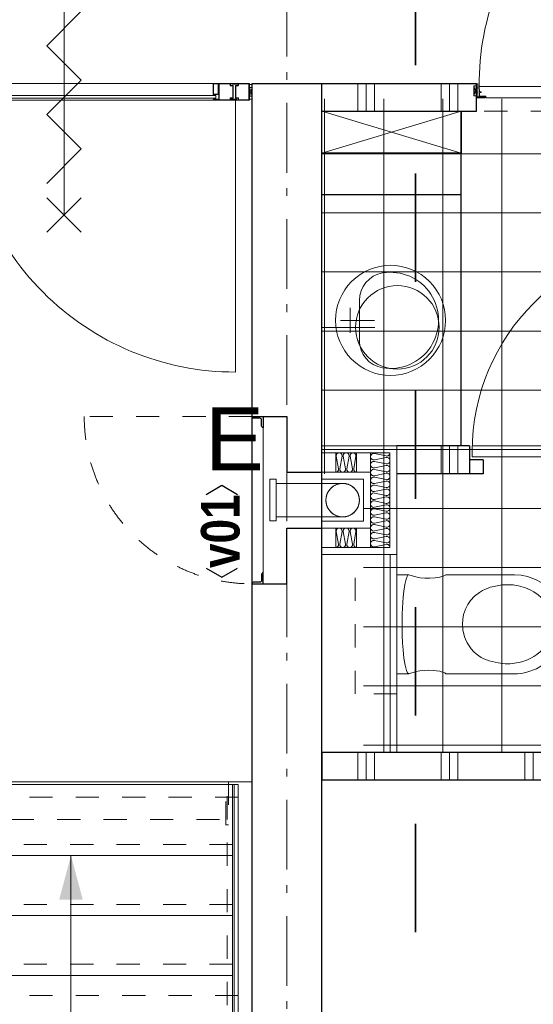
# Model space of a CAD drawing. Header units: millimetres. Extents: x 274611 to 571164, y 158736 to 298905.
# Tile 105 of 172: x 548860 to 550704, y 169928 to 173461. Entities that reach past the tile are written whole.
import ezdxf
from ezdxf.enums import TextEntityAlignment as Align

# ---------------------------------------------------------------- set-up
doc = ezdxf.new("R2010")
doc.units = ezdxf.units.MM
doc.header["$LTSCALE"] = 400
doc.header["$PDMODE"] = 1
doc.header["$PDSIZE"] = 15
for name, pattern in [('STYLE_01', [0.416641, 0.208282, -0.208359]), ('STYLE_02', [0.694427, 0.486069, -0.208359]), ('STYLE_06', [1.041641, 0.625, -0.208282, 0.069427, -0.138931]), ('STYLE_22', [1.944444, 0.972222, -0.972222])]:
    doc.linetypes.add(name, pattern=pattern)
for name, color, linetype, lineweight in [('BA-blusmiddelen', 7, 'Continuous', 15), ('BA-Brandveiligheid', 7, 'Continuous', 15), ('Binnenkozijnen', 140, 'Continuous', 15), ('Fragmentaanduiding', 1, 'STYLE_22', 35), ('Kozijnmerken', 43, 'Continuous', 9), ('leuning', 43, 'Continuous', 5), ('Lijn-afbreek', 140, 'STYLE_06', 15), ('mat-afdichting', 9, 'Continuous', 5), ('mat-aluminium', 140, 'Continuous', 15), ('mat-beton (ihwg)', 5, 'Continuous', 25), ('mat-glas-vert', 5, 'Continuous', 15), ('mat-isolatie', 140, 'Continuous', 15), ('mat-kalkzandsteen', 5, 'Continuous', 25), ('MAT-kit', 140, 'Continuous', 5), ('mat-kunststof', 43, 'Continuous', 9), ('mat-multiplex-hor', 140, 'Continuous', 15), ('mat-scheidingswand-horizontaal', 5, 'Continuous', 25), ('mat-spuitwerk_marmo', 43, 'STYLE_02', 20), ('mat-staal', 5, 'Continuous', 25), ('None', 7, 'Continuous', 9), ('sanitair', 7, 'Continuous', 5), ('Tegelwerk', 92, 'STYLE_02', 25)]:
    doc.layers.add(name, color=color, linetype=linetype, lineweight=lineweight)
doc.styles.add('Arial', font='arial.ttf', dxfattribs={"height": 211.666667})
doc.styles.add('Arial Narrow', font='ARIALN.TTF', dxfattribs={"height": 222.25})
doc.styles.add('Arial Narrow (bold)', font='ARIALNB.TTF', dxfattribs={"height": 172.861111})

# ---------------------------------------------------------------- blocks, each defined once
blk = doc.blocks.new('*U422')
at = {"layer": 'Lijn-afbreek', "color": 43, "linetype": 'Continuous', "lineweight": 9}
for p, q in [((40141.1, -32225), (40141.1, -31985)), ((41251.1, -32225), (41251.1, -31985)), ((41251.1, -32010), (40141.1, -32010))]:
    blk.add_line(p, q, dxfattribs=at)
at = {"layer": 'Lijn-afbreek', "color": 43, "linetype": 'STYLE_01', "lineweight": 9}
blk.add_line((41251.1, -32185), (40141.1, -32185), dxfattribs=at)
blk = doc.blocks.new('*U423')
at = {"layer": 'Lijn-afbreek', "color": 43, "linetype": 'Continuous', "lineweight": 9}
for p, q in [((40141.1, -32010), (40141.1, -31770)), ((41251.1, -32010), (41251.1, -31770)), ((41251.1, -31795), (40141.1, -31795))]:
    blk.add_line(p, q, dxfattribs=at)
at = {"layer": 'Lijn-afbreek', "color": 43, "linetype": 'STYLE_01', "lineweight": 9}
blk.add_line((41251.1, -31970), (40141.1, -31970), dxfattribs=at)
blk = doc.blocks.new('*U424')
at = {"layer": 'Lijn-afbreek', "color": 43, "linetype": 'Continuous', "lineweight": 9}
for p, q in [((40141.1, -31795), (40141.1, -31555)), ((41251.1, -31795), (41251.1, -31555)), ((41251.1, -31580), (40141.1, -31580))]:
    blk.add_line(p, q, dxfattribs=at)
at = {"layer": 'Lijn-afbreek', "color": 43, "linetype": 'STYLE_01', "lineweight": 9}
blk.add_line((41251.1, -31755), (40141.1, -31755), dxfattribs=at)
blk = doc.blocks.new('*U425')
at = {"layer": 'Lijn-afbreek', "color": 43, "linetype": 'Continuous', "lineweight": 9}
for p, q in [((41251.1, -31325), (40141.1, -31325)), ((41251.1, -31580), (41251.1, -31325)), ((40141.1, -31580), (40141.1, -31340))]:
    blk.add_line(p, q, dxfattribs=at)
at = {"layer": 'Lijn-afbreek', "color": 43, "linetype": 'STYLE_01', "lineweight": 9}
blk.add_line((41251.1, -31540), (40141.1, -31540), dxfattribs=at)
blk = doc.blocks.new('*U437')
at = {"layer": 'leuning', "color": 140, "linetype": 'STYLE_01', "lineweight": 15}
for p, q in [((41271.1, -31325), (41231.1, -31325)), ((41231.1, -33450), (41231.1, -31325)), ((41271.1, -33450), (41271.1, -31325))]:
    blk.add_line(p, q, dxfattribs=at)
at = {"layer": 'Lijn-afbreek', "color": 8, "linetype": 'Continuous', "lineweight": 5}
blk.add_line((40670.6, -32440), (40670.6, -31580), dxfattribs=at)
at = {"layer": 'Lijn-afbreek', "color": 43, "linetype": 'Continuous', "lineweight": 9}
blk.add_lwpolyline([(41256.1, -31325), (41271.1, -31325), (41271.1, -33450), (41256.1, -33450)], close=True, dxfattribs=at)
at = {"layer": 'Lijn-afbreek', "color": 43, "linetype": 'STYLE_01', "lineweight": 9}
for points in [[(41271.1, -31370.7), (40121.1, -31370.7), (40121.1, -31450.7), (41271.1, -31450.7)], [(41271.1, -32082.4), (40121.1, -32082.4), (40121.1, -32162.4), (41271.1, -32162.4)]]:
    blk.add_lwpolyline(points, close=True, dxfattribs=at)
at = {"layer": 'Lijn-afbreek', "color": 8, "lineweight": 5}
blk.add_solid([(40670.6, -31580), (40713.1, -31738.7), (40628.1, -31738.7)], dxfattribs=at)
at = {"layer": 'None', "color": 140, "lineweight": 15}
blk.add_lwpolyline([(41321.1, -31315), (40121.1, -31315), (40121.1, -30505)], dxfattribs=at)
at = {"layer": 'None', "color": 43, "lineweight": 9}
blk.add_lwpolyline([(41321.1, -31315), (40121.1, -31315), (40121.1, -30505)], dxfattribs=at)
at = {"layer": 'None', "color": 43, "linetype": 'STYLE_01', "lineweight": 9}
blk.add_lwpolyline([(41226.1, -31315), (41236.1, -31315), (41236.1, -31469.1), (41226.1, -31469.1)], close=True, dxfattribs=at)
at = {"layer": 'None', "linetype": 'Continuous', "lineweight": 5}
blk.add_point((41571.1, -28810), dxfattribs=at)
at = {"layer": 'None', "color": 7}
for name in ['*U425', '*U424', '*U423', '*U422']:
    blk.add_blockref(name, (0, 0), dxfattribs=at)
blk = doc.blocks.new('*X477')
at = {"layer": 'None', "lineweight": 5}
for p, q in [((41581.4, -30210), (41581.4, -28865)), ((41793.6, -31210), (41793.6, -28865)), ((42005.7, -31210), (42005.7, -28865)), ((42217.8, -31210), (42217.8, -28865)), ((42430, -31210), (42430, -28865)), ((42642.2, -31210), (42642.2, -28865)), ((42854.3, -31210), (42854.3, -28865)), ((43066.4, -31210), (43066.4, -28865)), ((41572.9, -29062.1), (43072, -29062.1)), ((41572.5, -29274.2), (43071.8, -29274.2)), ((41572.2, -29486.4), (43071.6, -29486.4)), ((41571.9, -29698.5), (43071.4, -29698.5)), ((41571.5, -29910.6), (43071.2, -29910.6)), ((41571.2, -30122.7), (43071, -30122.7)), ((41721.1, -30334.9), (43070.9, -30334.9)), ((41721.1, -30547), (43070.7, -30547)), ((41721.1, -30759.1), (43070.5, -30759.1)), ((41721.1, -30971.3), (43070.3, -30971.3)), ((41721.1, -31183.4), (43070.1, -31183.4))]:
    blk.add_line(p, q, dxfattribs=at)
blk = doc.blocks.new('*X478')
at = {"layer": 'None', "lineweight": 9}
for p, q in [((41700, -31310), (41700, -31210)), ((41730, -31310), (41730, -31210)), ((41760, -31310), (41760, -31210)), ((42000, -31310), (42000, -31210)), ((42030, -31310), (42030, -31210)), ((42060, -31310), (42060, -31210)), ((42300, -31310), (42300, -31210)), ((42330, -31310), (42330, -31210))]:
    blk.add_line(p, q, dxfattribs=at)
blk = doc.blocks.new('*X482')
at = {"layer": 'None', "lineweight": 9}
for p, q in [((41700, -28910), (41700, -28810)), ((41730, -28910), (41730, -28810)), ((41760, -28910), (41760, -28810)), ((42000, -28910), (42000, -28810)), ((42030, -28910), (42030, -28810)), ((42060, -28910), (42060, -28810))]:
    blk.add_line(p, q, dxfattribs=at)
blk = doc.blocks.new('wandcloset SPHINX')
at = {"layer": 'sanitair', "color": 8, "linetype": 'STYLE_01', "lineweight": 5}
blk.add_lwpolyline([(0, 250), (150, 250), (150, -250), (0, -250)], close=True, dxfattribs=at)
at = {"layer": 'sanitair', "color": 43, "linetype": 'Continuous', "lineweight": 9}
blk.add_lwpolyline([(0, 177.5), (-42.5, 177.5), (-68.5, 169.49), (-81.5, 167.061), (-97.5, 165.452), (-112.223, 165), (-129.5, 165.626), (-142.511, 167), (-153.5, 168.934), (-163.5, 171.61), (-171.5, 174.928), (-175.461, 177.5), (-432.5, 177.5), (-451.5, 175.115), (-466.343, 172), (-477.5, 168.764), (-490.5, 163.958), (-500.5, 159.811), (-516.35, 150.66), (-529, 142), (-542.5, 130.791), (-553.289, 120.002), (-565.613, 105), (-573.696, 91), (-584.987, 71.443), (-590.599, 57), (-595.434, 40), (-600, 17), (-600, -4), (-598.231, -25), (-593.936, -46), (-587.67, -65), (-579.924, -82), (-569.15, -100), (-556.5, -116.406), (-538.909, -133.997), (-520.491, -148), (-497.5, -160.877), (-468.5, -171.436), (-445.5, -176.004), (-422.5, -177.5), (-175.461, -177.5), (-168.589, -173.532), (-153.805, -169), (-137.5, -166.368), (-117.5, -165.057), (-100.5, -165.286), (-83.5, -166.788), (-67.5, -169.733), (-54.815, -174), (-42.5, -177.5), (0, -177.5)], close=True, dxfattribs=at)
for points in [[(-42.5, 177.5), (-37.757, 174), (-34.002, 166), (-29.049, 147), (-25.068, 122), (-21.975, 92), (-20.331, 68), (-19.056, 38), (-18.555, 12), (-18.5, 0), (-18.971, -35), (-19.865, -59), (-20.941, -78), (-22.401, -97), (-24.571, -118), (-28.282, -143), (-32.692, -162), (-36.065, -171), (-39.386, -176), (-42.5, -177.5)], [(-330.716, 131.213), (-363.716, 138.777), (-388.716, 141.656), (-406.212, 141.656), (-429.716, 139.048), (-448.716, 134.643), (-468.716, 127.543), (-480.799, 121.853), (-491.088, 116.038), (-502.647, 108.253), (-515.298, 97.853), (-524.755, 88.396), (-535.714, 74.853), (-541.855, 65.453), (-545.716, 58.53), (-550.716, 47.753), (-557.272, 26.853), (-559.437, 13.853), (-560.216, -0.007), (-559.024, -17.147), (-555.144, -35.147), (-548.367, -53.147), (-538.934, -70.147), (-526.781, -86.147), (-517.716, -95.606), (-506.733, -105.147), (-491.716, -115.665), (-478.716, -122.931), (-460.916, -131.116), (-436.916, -138.081), (-416.716, -140.879), (-397.466, -141.875), (-378.716, -140.93), (-364.516, -138.937), (-348.626, -135.336), (-335.166, -132.83), (-326.916, -129.699), (-317.327, -125.944), (-306.916, -120.88), (-295.743, -114.147), (-278.132, -100.147), (-264.351, -85.147), (-254.63, -71.147), (-245.716, -53.764), (-239.317, -35.147), (-235.935, -18.147), (-234.716, 0.125), (-236.444, 21.853), (-239.706, 34.853), (-242.271, 45.076), (-245.479, 53.453), (-251.993, 66.853), (-258.716, 77.739), (-266.716, 88.307), (-276.513, 98.853), (-284.308, 105.853), (-293.716, 113.014), (-302.862, 118.853), (-311.716, 123.6), (-321.216, 127.406), (-330.716, 131.213)]]:
    blk.add_lwpolyline(points, dxfattribs=at)
blk = doc.blocks.new('53.33-21 ALAPE EW1')
at = {"layer": 'None', "color": 43, "linetype": 'Continuous', "lineweight": 9}
for p, q in [((0, -18), (0, -140)), ((45, -52), (-45, -52)), ((71.5, -85.5), (-76, -85.5))]:
    blk.add_line(p, q, dxfattribs=at)
at = {"layer": 'None', "color": 253, "linetype": 'Continuous', "lineweight": 5, "flags": 128}
blk.add_lwpolyline([(-197.5, -197.5, -0.414214), (0, 0, -0.414214), (197.5, -197.5, -0.414214), (0, -395, -0.414214), (-197.5, -197.5, -0.414214)], format="xyb", close=True, dxfattribs=at)
at = {"layer": 'None', "color": 43, "linetype": 'Continuous', "lineweight": 9}
for centre, radius, start, end in [((-71.5, -185.4), 100, 90, 170.4447), ((71.5, -185.5), 100, 9.4972, 90), ((0, -197.5), 172.5, 170.4192, 9.5033)]:
    blk.add_arc(centre, radius, start, end, dxfattribs=at)
blk = doc.blocks.new('*U275')
at = {"layer": 'Binnenkozijnen', "color": 140, "linetype": 'Continuous', "lineweight": 15}
blk.add_lwpolyline([(0, 0), (900, 0), (900, -500), (0, -500)], close=True, dxfattribs=at)
at = {"layer": 'sanitair', "color": 7, "xscale": -1}
blk.add_blockref('53.33-21 ALAPE EW1', (450, -50), dxfattribs=at)
blk = doc.blocks.new('Gemeentehuis sanitair1')
at = {"layer": 'None', "color": 7}
blk.add_blockref('*U275', (0, 0), dxfattribs=at)
blk = doc.blocks.new('*X487')
at = {"layer": 'None', "lineweight": 9}
for p, q in [((42000, -30210), (42000, -30110)), ((42030, -30210), (42030, -30110)), ((42060, -30210), (42060, -30110))]:
    blk.add_line(p, q, dxfattribs=at)
blk = doc.blocks.new('taatsdeur 950 toilet')
at = {"layer": 'Binnenkozijnen', "lineweight": 15}
blk.add_lwpolyline([(0, 40), (945, 40), (945, 0), (0, 0)], close=True, dxfattribs=at)
at = {"layer": 'Binnenkozijnen', "color": 92, "lineweight": 25}
blk.add_circle((750, 20), 20, dxfattribs=at)
at = {"layer": 'None', "color": 43, "linetype": 'Continuous', "lineweight": 9}
for p, q in [((750, 40), (750, 215)), ((750, 0), (750, -730))]:
    blk.add_line(p, q, dxfattribs=at)
for radius, start, end in [(195, 0, 90), (750, 180, 270)]:
    blk.add_arc((750, 20), radius, start, end, dxfattribs=at)
blk = doc.blocks.new('service blokje')
at = {"layer": 'None', "color": 8, "lineweight": 5}
for p, q in [((-500, 300), (0, 150)), ((0, 300), (-500, 150))]:
    blk.add_line(p, q, dxfattribs=at)
at = {"layer": 'None', "color": 92, "linetype": 'Continuous', "lineweight": 25}
blk.add_lwpolyline([(-500, 300), (0, 300), (0, 150), (-500, 150)], close=True, dxfattribs=at)
blk = doc.blocks.new('wasbak rechthoekig')
at = {"layer": 'None', "color": 43, "linetype": 'Continuous', "lineweight": 9}
blk.add_line((0, -190), (0, 0), dxfattribs=at)
at = {"layer": 'None', "color": 43, "lineweight": 9}
blk.add_circle((0, -271.5), 150, dxfattribs=at)
blk = doc.blocks.new('*U494')
at = {"layer": 'None', "color": 43, "linetype": 'Continuous', "lineweight": 9}
for p, q in [((43081.1, -28854), (43071.1, -28820.2)), ((43081.1, -28820.2), (43071.1, -28854))]:
    blk.add_line(p, q, dxfattribs=at)
blk.add_lwpolyline([(43071.1, -28820.2), (43081.1, -28820.2), (43081.1, -28854), (43071.1, -28854)], close=True, dxfattribs=at)
blk = doc.blocks.new('*U495')
at = {"layer": 'None', "color": 43, "linetype": 'Continuous', "lineweight": 9}
for p, q in [((42117.1, -28854), (42127.1, -28819.2)), ((42117.1, -28819.2), (42127.1, -28854))]:
    blk.add_line(p, q, dxfattribs=at)
blk.add_lwpolyline([(42117.1, -28819.2), (42127.1, -28819.2), (42127.1, -28854), (42117.1, -28854)], close=True, dxfattribs=at)
blk = doc.blocks.new('*X496')
at = {"layer": 'None', "lineweight": 9}
blk.add_line((42131.9, -28861.6), (42135.9, -28857.6), dxfattribs=at)
blk = doc.blocks.new('*U497')
at = {"layer": 'mat-afdichting', "lineweight": 5}
for points in [[(42152.1, -28857.6), (42140.1, -28857.6), (42140.1, -28855.4), (42152.1, -28855.4)], [(43046.1, -28857.6), (43058.1, -28857.6), (43058.1, -28855.4), (43046.1, -28855.4)]]:
    blk.add_lwpolyline(points, close=True, dxfattribs=at)
at = {"layer": 'mat-aluminium', "lineweight": 15}
blk.add_lwpolyline([(42131.1, -28841.1), (42127.1, -28841.1), (42127.1, -28826.1), (42131.1, -28826.1)], close=True, dxfattribs=at)
at = {"layer": 'mat-multiplex-hor', "lineweight": 15, "flags": 128}
for points in [[(42143.1, -28840.1), (42137.1, -28840.1), (42136.2, -28821.6), (43062, -28821.6), (43060.9, -28840.1), (43053.4, -28840.1)], [(43053.4, -28843.1), (43060.7, -28843.1), (43059.9, -28855.4), (43031.9, -28855.4), (43031.9, -28861.6), (42160.1, -28861.6), (42160.1, -28855.4), (42137.9, -28855.4), (42137.2, -28843.1), (42143.1, -28843.1)]]:
    blk.add_lwpolyline(points, dxfattribs=at)
at = {"layer": 'mat-spuitwerk_marmo', "lineweight": 20}
blk.add_circle((43059.1, -28809.3), 4, dxfattribs=at)
at = {"layer": 'mat-staal', "lineweight": 5, "flags": 128}
for points in [[(42132.1, -28861.6, -0.414214), (42127.1, -28856.6), (42127.1, -28813.2), (42127.1, -28811.5), (42131.1, -28811.5), (42131.1, -28813.2), (42131.1, -28856.6), (42131.1, -28856.6, 0.414214), (42132.1, -28857.6), (42157.1, -28857.6), (42157.1, -28861.6)], [(43066.1, -28861.6, 0.414214), (43071.1, -28856.6), (43071.1, -28813.2), (43071.1, -28811.5), (43067.1, -28811.5), (43067.1, -28813.2), (43067.1, -28856.6), (43067.1, -28856.6, -0.414214), (43066.1, -28857.6), (43041.1, -28857.6), (43041.1, -28861.6)]]:
    blk.add_lwpolyline(points, format="xyb", close=True, dxfattribs=at)
at = {"layer": 'None', "color": 43, "linetype": 'Continuous', "lineweight": 9}
blk.add_line((43059.1, -28809.3), (43059.1, -27886.7), dxfattribs=at)
for points in [[(43054.1, -28811.8), (43052.2, -28813.4), (43059.6, -28821.8), (43057.9, -28854.8), (43060.3, -28854.9), (43062, -28821)], [(43064.6, -28855.3), (43067, -28855.3), (43067, -28808.2), (43064.6, -28808.2)]]:
    blk.add_lwpolyline(points, close=True, dxfattribs=at)
at = {"layer": 'None', "color": 92, "linetype": 'Continuous', "lineweight": 25, "flags": 128}
for points in [[(42137.2, -28840.4), (42142.2, -28840.4), (42142.2, -28842.4)], [(42142.2, -28842.4), (42137.2, -28842.4)], [(43056, -28840.4), (43061, -28840.4), (43061, -28842.4)], [(43061, -28842.4), (43056, -28842.4)]]:
    blk.add_lwpolyline(points, dxfattribs=at)
at = {"layer": 'None', "color": 140, "linetype": 'Continuous', "lineweight": 15}
blk.add_circle((43059.1, -28809.3), 8, dxfattribs=at)
at = {"layer": 'None', "color": 43, "linetype": 'Continuous', "lineweight": 9}
blk.add_arc((43059.1, -28809.3), 922.6, 90, 180.7097, dxfattribs=at)
at = {"layer": 'None', "color": 8, "linetype": 'Continuous', "lineweight": 5}
for p in [(42128.1, -28810), (43070.1, -28810), (42117.1, -28827.6), (43081.1, -28827.6), (42117.1, -28857.6)]:
    blk.add_point(p, dxfattribs=at)
at = {"layer": 'mat-staal'}
blk.add_blockref('*X496', (0, 0), dxfattribs=at)
at = {"layer": 'None', "color": 7}
for name in ['*U495', '*U494']:
    blk.add_blockref(name, (0, 0), dxfattribs=at)
blk = doc.blocks.new('*U500')
at = {"layer": 'Binnenkozijnen', "color": 43, "linetype": 'STYLE_01', "lineweight": 9}
blk.add_line((43071.1, -28910), (42127.1, -28910), dxfattribs=at)
at = {"layer": 'Binnenkozijnen', "color": 140, "linetype": 'Continuous', "lineweight": 15}
blk.add_lwpolyline([(41571.1, -30110), (41571.1, -29210), (42071.1, -29210), (42071.1, -30110)], close=True, dxfattribs=at)
at = {"layer": 'mat-scheidingswand-horizontaal', "lineweight": 25}
for p, q in [((41571.1, -28810), (42127.1, -28810)), ((41571.1, -28910), (41571.1, -28810)), ((42127.1, -28910), (42127.1, -28810)), ((41571.1, -28910), (42127.1, -28910)), ((42101.1, -30110), (41841.1, -30110)), ((42101.1, -30110), (42101.1, -30210)), ((42151.1, -30160), (42100.1, -30160)), ((42151.1, -30160), (42151.1, -30210)), ((42101.1, -30210), (41841.1, -30210)), ((42151.1, -30210), (42100.1, -30210)), ((41571.1, -31210), (41571.1, -31310)), ((43071.1, -31210), (41571.1, -31210)), ((44771.1, -31310), (41571.1, -31310))]:
    blk.add_line(p, q, dxfattribs=at)
at = {"layer": 'None', "color": 92, "linetype": 'Continuous', "lineweight": 25}
blk.add_lwpolyline([(41571.1, -28910), (42070.5, -28910), (42070.5, -29210), (41571.1, -29210)], close=True, dxfattribs=at)
at = {"layer": 'None', "color": 140, "linetype": 'Continuous', "lineweight": 15}
blk.add_lwpolyline([(41816.1, -30500), (41841.1, -30500), (41841.1, -31210), (41816.1, -31210)], close=True, dxfattribs=at)
at = {"layer": 'mat-kalkzandsteen', "color": 7, "xscale": -1, "rotation": 90}
blk.add_blockref('Gemeentehuis sanitair1', (41570.5, -29210), dxfattribs=at)
at = {"layer": 'mat-scheidingswand-horizontaal'}
for name in ['*X482', '*X487', '*X478']:
    blk.add_blockref(name, (0, 0), dxfattribs=at)
at = {"layer": 'None', "color": 7}
for name, p in [('*U497', (0, 0)), ('service blokje', (42071.1, -29210))]:
    blk.add_blockref(name, p, dxfattribs=at)
at = {"layer": 'None', "color": 7, "xscale": -1}
for name, p, rotation in [('taatsdeur 950 toilet', (42111.1, -30110), 180), ('wasbak rechthoekig', (41571.1, -29685), 90)]:
    blk.add_blockref(name, p, dxfattribs=dict(at, rotation=rotation))
at = {"layer": 'None', "color": 7, "rotation": 180}
blk.add_blockref('wandcloset SPHINX', (41841.1, -30750), dxfattribs=at)
at = {"layer": 'Tegelwerk', "color": 8}
blk.add_blockref('*X477', (0, 0), dxfattribs=at)
blk = doc.blocks.new('*U510')
at = {"layer": 'None', "color": 7}
blk.add_blockref('*U500', (0, 0), dxfattribs=at)
blk = doc.blocks.new('*U694')
at = {"layer": 'None', "color": 7, "linetype": 'Continuous', "lineweight": 15}
for p, q in [((41248.1, -28811.5), (41248.3, -28810.8)), ((41248.1, -28811.5), (41248.3, -28812.2)), ((41248.3, -28810.8), (41248.8, -28810.2)), ((41248.3, -28812.2), (41248.8, -28812.8)), ((41248.8, -28810.2), (41249.6, -28810)), ((41248.8, -28812.8), (41249.6, -28813)), ((41249.6, -28810), (41280.9, -28810)), ((41249.6, -28811.5), (41269.1, -28811.5)), ((41269.1, -28813), (41249.6, -28813)), ((41261.1, -28818.5), (41261.3, -28817.8)), ((41261.1, -28828.9), (41261.1, -28818.5)), ((41261.3, -28817.8), (41261.8, -28817.2)), ((41261.8, -28817.2), (41262.6, -28817)), ((41262.6, -28817), (41269.1, -28817)), ((41262.6, -28828.9), (41262.6, -28818.5)), ((41262.6, -28818.5), (41269.1, -28818.5)), ((41270, -28811.6), (41269.1, -28811.5)), ((41269.1, -28811.5), (41280.9, -28811.5)), ((41269.6, -28813.1), (41269.1, -28813)), ((41269.1, -28817), (41269.6, -28816.9)), ((41270, -28818.4), (41269.1, -28818.5)), ((41270.1, -28813.3), (41269.6, -28813.1)), ((41269.6, -28816.9), (41270.1, -28816.7)), ((41270.8, -28812), (41270, -28811.6)), ((41270.8, -28818), (41270, -28818.4)), ((41270.5, -28813.6), (41270.1, -28813.3)), ((41270.1, -28816.7), (41270.5, -28816.4)), ((41270.8, -28814), (41270.5, -28813.6)), ((41270.5, -28816.4), (41270.8, -28816)), ((41271.5, -28812.5), (41270.8, -28812)), ((41271, -28814.5), (41270.8, -28814)), ((41270.8, -28816), (41271, -28815.5)), ((41271.5, -28817.5), (41270.8, -28818)), ((41271.1, -28815), (41271, -28814.5)), ((41271, -28815.5), (41271.1, -28815)), ((41272.1, -28813.2), (41271.5, -28812.5)), ((41272.1, -28816.8), (41271.5, -28817.5)), ((41272.4, -28814.1), (41272.1, -28813.2)), ((41272.4, -28815.9), (41272.1, -28816.8)), ((41272.6, -28815), (41272.4, -28814.1)), ((41272.6, -28815), (41272.4, -28815.9)), ((41280.9, -28810), (41309.6, -28810)), ((41280.9, -28811.5), (41309.6, -28811.5)), ((41310.3, -28810.2), (41309.6, -28810)), ((41309.6, -28811.5), (41309.6, -28828.9)), ((41310.9, -28810.8), (41310.3, -28810.2)), ((41311.1, -28811.5), (41310.9, -28810.8)), ((41311.1, -28811.5), (41311.1, -28828.9)), ((41261.1, -28861.5), (41261.1, -28828.9)), ((41262.6, -28861.5), (41262.6, -28828.9)), ((41309.6, -28828.9), (41309.6, -28868.5)), ((41311.1, -28828.9), (41311.1, -28868.5)), ((41261.1, -28861.5), (41261.3, -28862.2)), ((41261.3, -28862.2), (41261.8, -28862.8)), ((41261.8, -28862.8), (41262.6, -28863)), ((41271.1, -28861.5), (41262.6, -28861.5)), ((41271.1, -28863), (41262.6, -28863)), ((41271.8, -28861.7), (41271.1, -28861.5)), ((41271.1, -28868.5), (41271.1, -28863)), ((41271.1, -28868.5), (41271.3, -28869.2)), ((41271.3, -28869.2), (41271.8, -28869.8)), ((41272.4, -28862.2), (41271.8, -28861.7)), ((41271.8, -28869.8), (41272.6, -28870)), ((41272.6, -28863), (41272.4, -28862.2)), ((41272.6, -28868.5), (41272.6, -28863)), ((41280.9, -28868.5), (41272.6, -28868.5)), ((41280.9, -28870), (41272.6, -28870)), ((41309.6, -28868.5), (41280.9, -28868.5)), ((41309.6, -28870), (41280.9, -28870)), ((41309.6, -28870), (41310.3, -28869.8)), ((41310.3, -28869.8), (41310.9, -28869.2)), ((41310.9, -28869.2), (41311.1, -28868.5))]:
    blk.add_line(p, q, dxfattribs=at)
blk = doc.blocks.new('*U695')
at = {"layer": 'None', "linetype": 'Continuous', "lineweight": 5}
blk.add_point((41283.1, -28810), dxfattribs=at)
at = {"layer": 'None', "color": 7}
blk.add_blockref('*U694', (0, 0), dxfattribs=at)
blk = doc.blocks.new('jan404.129')
at = {"layer": 'None', "lineweight": 15, "flags": 128}
for points in [[(-10, 14.85), (-10, -24.79), (10, -24.79), (10, 14.85)], [(8.5, 13.35), (8.5, -23.29), (-8.5, -23.29), (-8.5, 13.35)]]:
    blk.add_lwpolyline(points, close=True, dxfattribs=at)
blk = doc.blocks.new('*U696')
at = {"layer": 'None', "color": 7, "linetype": 'Continuous', "lineweight": 15}
for p, q in [((41182.6, -28810), (41241.6, -28810)), ((41201.1, -28811.5), (41201.3, -28810.8)), ((41201.1, -28848.8), (41201.1, -28811.5)), ((41201.3, -28810.8), (41201.8, -28810.2)), ((41201.8, -28810.2), (41202.6, -28810)), ((41202.6, -28811.5), (41241.6, -28811.5)), ((41202.6, -28848.8), (41202.6, -28811.5)), ((41242.3, -28810.2), (41241.6, -28810)), ((41241.6, -28811.5), (41241.6, -28817)), ((41241.6, -28817), (41241.8, -28817.8)), ((41241.8, -28817.8), (41242.3, -28818.3)), ((41242.9, -28810.8), (41242.3, -28810.2)), ((41242.3, -28818.3), (41243.1, -28818.5)), ((41243.1, -28811.5), (41242.9, -28810.8)), ((41243.1, -28811.5), (41243.1, -28817)), ((41243.1, -28817), (41251.6, -28817)), ((41243.1, -28818.5), (41251.6, -28818.5)), ((41252.3, -28817.2), (41251.6, -28817)), ((41251.6, -28818.5), (41251.6, -28848.8)), ((41252.9, -28817.8), (41252.3, -28817.2)), ((41253.1, -28818.5), (41252.9, -28817.8)), ((41253.1, -28818.5), (41253.1, -28848.8)), ((41201.1, -28867), (41201.1, -28848.8)), ((41202.6, -28867), (41202.6, -28848.8)), ((41251.6, -28848.8), (41251.6, -28861.5)), ((41253.1, -28848.8), (41253.1, -28861.5)), ((41181.3, -28867.8), (41181.1, -28868.5)), ((41181.1, -28868.5), (41181.3, -28869.2)), ((41245.1, -28868.5), (41181.1, -28868.5)), ((41264.6, -28870), (41181.1, -28870)), ((41181.8, -28867.2), (41181.3, -28867.8)), ((41181.3, -28869.2), (41181.8, -28869.8)), ((41182.6, -28867), (41181.8, -28867.2)), ((41181.8, -28869.8), (41182.6, -28870)), ((41182.6, -28867), (41201.1, -28867)), ((41201.1, -28868.5), (41182.6, -28868.5)), ((41201.1, -28870), (41182.6, -28870)), ((41201.1, -28868.5), (41201.8, -28868.3)), ((41201.8, -28868.3), (41202.4, -28867.7)), ((41202.4, -28867.7), (41202.6, -28867)), ((41241.6, -28865), (41241.7, -28864.1)), ((41241.6, -28865), (41241.7, -28865.9)), ((41241.7, -28864.1), (41242, -28863.2)), ((41241.7, -28865.9), (41242, -28866.8)), ((41242, -28863.2), (41242.6, -28862.5)), ((41242, -28866.8), (41242.6, -28867.5)), ((41242.6, -28862.5), (41243.3, -28862)), ((41242.6, -28867.5), (41243.3, -28868)), ((41243.3, -28864), (41243.1, -28864.5)), ((41243.1, -28864.5), (41243.1, -28865)), ((41243.1, -28865), (41243.1, -28865.5)), ((41243.1, -28865.5), (41243.3, -28866)), ((41243.3, -28862), (41244.1, -28861.6)), ((41243.6, -28863.6), (41243.3, -28864)), ((41243.3, -28866), (41243.6, -28866.4)), ((41243.3, -28868), (41244.1, -28868.4)), ((41244.1, -28863.3), (41243.6, -28863.6)), ((41243.6, -28866.4), (41244.1, -28866.7)), ((41244.1, -28861.6), (41245.1, -28861.5)), ((41244.5, -28863.1), (41244.1, -28863.3)), ((41244.1, -28866.7), (41244.5, -28866.9)), ((41244.1, -28868.4), (41245.1, -28868.5)), ((41245.1, -28863), (41244.5, -28863.1)), ((41244.5, -28866.9), (41245.1, -28867)), ((41251.6, -28861.5), (41245.1, -28861.5)), ((41251.6, -28863), (41245.1, -28863)), ((41245.1, -28867), (41264.6, -28867)), ((41245.1, -28868.5), (41264.6, -28868.5)), ((41251.6, -28863), (41252.3, -28862.8)), ((41252.3, -28862.8), (41252.9, -28862.2)), ((41252.9, -28862.2), (41253.1, -28861.5)), ((41265.3, -28867.2), (41264.6, -28867)), ((41265.3, -28869.8), (41264.6, -28870)), ((41265.9, -28867.8), (41265.3, -28867.2)), ((41265.9, -28869.2), (41265.3, -28869.8)), ((41266.1, -28868.5), (41265.9, -28867.8)), ((41266.1, -28868.5), (41265.9, -28869.2))]:
    blk.add_line(p, q, dxfattribs=at)
at = {"layer": 'mat-staal', "color": 7}
blk.add_blockref('jan404.129', (41191.1, -28824.8), dxfattribs=at)
blk = doc.blocks.new('*U697')
at = {"layer": 'None'}
blk.add_blockref('*U696', (0, 0), dxfattribs=at)
blk = doc.blocks.new('*U698')
at = {"layer": 'mat-kunststof', "lineweight": 9}
blk.add_lwpolyline([(41321.1, -28824.9), (41311.1, -28824.9), (41311.1, -28855.5), (41321.1, -28855.5)], close=True, dxfattribs=at)
at = {"layer": 'None', "lineweight": 9}
blk.add_lwpolyline([(41321.1, -28824.9), (41311.1, -28855.5), (41321.1, -28855.5), (41311.1, -28824.9)], dxfattribs=at)
blk = doc.blocks.new('*U699')
at = {"layer": 'MAT-kit', "color": 9, "linetype": 'Continuous', "lineweight": 5}
for points in [[(41321.1, -28812.7), (41315.7, -28814.6), (41311.1, -28812.7), (41311.1, -28818.8), (41311.1, -28824.9), (41316.1, -28824.9), (41321.1, -28824.9), (41321.1, -28818.8), (41321.1, -28812.7)], [(41321.1, -28867.7), (41315.7, -28865.8), (41311.1, -28867.7), (41311.1, -28861.6), (41311.1, -28855.5), (41316.1, -28855.5), (41321.1, -28855.5), (41321.1, -28861.6), (41321.1, -28867.7)]]:
    blk.add_open_spline(points, degree=2, knots=[0, 0, 0, 0.229184, 0.229184, 0.5027, 0.5027, 0.726485, 0.726485, 1, 1, 1], dxfattribs=at)
at = {"layer": 'None', "color": 7}
blk.add_blockref('*U698', (0, 0), dxfattribs=at)
blk = doc.blocks.new('*U701')
at = {"layer": 'mat-glas-vert', "color": 140, "lineweight": 15}
blk.add_lwpolyline([(41191.1, -28853.4), (40349, -28853.4), (40349, -28863.4), (41191.1, -28863.4)], close=True, dxfattribs=at)
at = {"layer": 'None', "color": 43, "linetype": 'Continuous', "lineweight": 9}
blk.add_line((41261.1, -28868.5), (41261.1, -29845.4), dxfattribs=at)
at = {"layer": 'None', "lineweight": 9}
blk.add_lwpolyline([(38631.1, -28810), (38631.1, -28870), (41311.1, -28870), (41311.1, -28810)], close=True, dxfattribs=at)
at = {"layer": 'None', "color": 43, "linetype": 'Continuous', "lineweight": 9}
blk.add_arc((41260.9, -28869.2), 976.3, 179.9541, 270.0123, dxfattribs=at)
at = {"layer": 'mat-staal', "color": 7}
blk.add_blockref('*U699', (0, 0), dxfattribs=at)
at = {"layer": 'None', "color": 7}
for name in ['*U697', '*U695']:
    blk.add_blockref(name, (0, 0), dxfattribs=at)
blk = doc.blocks.new('*U702')
at = {"layer": 'None', "color": 7}
blk.add_blockref('*U701', (0, 0), dxfattribs=at)
blk = doc.blocks.new('060min zelfsluitend Y')
at = {"layer": 'BA-Brandveiligheid', "color": 7, "linetype": 'Continuous', "lineweight": 15}
for p, q in [((-61.7, 476.8), (61.7, 353.3)), ((61.7, 476.8), (-61.7, 353.3)), ((-61.7, -483.6), (61.7, -360.2)), ((61.7, -483.6), (-61.7, -360.2))]:
    blk.add_line(p, q, dxfattribs=at)
at = {"layer": 'None', "color": 7, "linetype": 'Continuous', "lineweight": 15}
for p, q in [((0, -421.9), (0, 415)), ((61.7, 185.2), (-61.7, 308.7)), ((61.7, 185.2), (-61.7, 61.7)), ((61.7, -61.7), (-61.7, 61.7)), ((61.7, -61.7), (-61.7, -185.2)), ((61.7, -308.7), (-61.7, -185.2))]:
    blk.add_line(p, q, dxfattribs=at)
at = {"layer": 'BA-Brandveiligheid', "color": 43, "insert": (-102.6, 752.9), "char_height": 177.8, "attachment_point": 1, "style": 'Arial Narrow'}
blk.add_mtext('60', dxfattribs=at)
blk = doc.blocks.new('*U1245')
at = {"layer": 'mat-beton (ihwg)', "lineweight": 25}
for p, q in [((41321.1, -28810), (41571.1, -28810)), ((41321.1, -35105), (41321.1, -28810)), ((41571.1, -35105), (41571.1, -28810))]:
    blk.add_line(p, q, dxfattribs=at)
blk = doc.blocks.new('*U330')
at = {"layer": 'None', "color": 8, "linetype": 'Continuous', "lineweight": 5, "flags": 128}
blk.add_lwpolyline([(0, 0, 0.473985), (11.4, 13.9), (2.8, 56.1, -0.473985), (14.2, 70, -0.473985), (25.5, 56.1), (17, 13.9, 0.473985), (28.3, 0, 0.473985), (39.7, 13.9), (31.1, 56.1, -0.473985), (42.5, 70, -0.473985), (53.9, 56.1), (45.3, 13.9, 0.473985), (56.7, 0, 0.473985), (68, 13.9), (59.5, 56.1, -0.473985), (70.8, 70, -0.473985), (82.2, 56.1), (73.6, 13.9, 0.473985), (85, 0, 0.473985), (96.4, 13.9), (87.8, 56.1, -0.473985), (99.2, 70, -0.473985), (110.5, 56.1), (102, 13.9, 0.473985), (113.3, 0, 0.473985), (124.7, 13.9), (116.1, 56.1, -0.473985), (127.5, 70, -0.473985), (138.9, 56.1), (130.3, 13.9, 0.473985), (141.7, 0, 0.473985), (153, 13.9), (144.5, 56.1, -0.473985), (155.8, 70, -0.473985), (167.2, 56.1), (158.6, 13.9, 0.473985), (170, 0, 0.473985), (181.4, 13.9), (172.8, 56.1, -0.473985), (184.2, 70, -0.473985), (195.5, 56.1), (187, 13.9, 0.473985), (198.3, 0, 0.473985), (209.7, 13.9), (201.1, 56.1, -0.473985), (212.5, 70, -0.473985), (223.9, 56.1), (215.3, 13.9, 0.473985), (226.7, 0, 0.473985), (238, 13.9), (229.5, 56.1, -0.473985), (240.8, 70, -0.473985), (252.2, 56.1), (243.6, 13.9, 0.473985), (255, 0, 0.473985), (266.4, 13.9), (257.8, 56.1, -0.473985), (269.2, 70, -0.473985), (280.5, 56.1), (272, 13.9, 0.473985), (283.3, 0, 0.473985), (294.7, 13.9), (286.1, 56.1, -0.473985), (297.5, 70, -0.473985), (308.9, 56.1), (300.3, 13.9, 0.473985), (311.7, 0, 0.473985), (323, 13.9), (314.5, 56.1, -0.473985), (325.8, 70, -0.473985), (337.2, 56.1), (328.6, 13.9, 0.473985), (340, 0, 0.473985)], format="xyb", dxfattribs=at)
blk = doc.blocks.new('*U331')
at = {"layer": 'None', "color": 8, "linetype": 'Continuous', "lineweight": 5, "flags": 128}
blk.add_lwpolyline([(0, 0, 0.46697), (10.3, 12.3), (2.2, 57.7, -0.46697), (12.5, 70, -0.46697), (22.8, 57.7), (14.7, 12.3, 0.46697), (25, 0, 0.46697), (35.3, 12.3), (27.2, 57.7, -0.46697), (37.5, 70, -0.46697), (47.8, 57.7), (39.7, 12.3, 0.46697), (50, 0, 0.46697), (60.3, 12.3), (52.2, 57.7, -0.46697), (62.5, 70, -0.46697), (72.8, 57.7), (64.7, 12.3, 0.46697), (75, 0, 0.46697)], format="xyb", dxfattribs=at)
blk = doc.blocks.new('*U332')
at = {"layer": 'BA-blusmiddelen', "color": 140, "linetype": 'Continuous', "lineweight": 9}
for points in [[(60, 0), (60, 16.1), (43.9, 43.9), (16.1, 60), (-16.1, 60), (-43.9, 43.9), (-60, 16.1), (-60, -16.1), (-43.9, -43.9), (-16.1, -60), (16.1, -60), (43.9, -43.9), (60, -16.1), (60, 0)], [(-60, 0), (-60, -16.1), (-43.9, -43.9), (-16.1, -60), (16.1, -60), (43.9, -43.9), (60, -16.1), (60, 0)]]:
    blk.add_open_spline(points, degree=2, dxfattribs=at)
blk = doc.blocks.new('DBL')
at = {"layer": 'None', "color": 7}
blk.add_blockref('*U332', (0, 0), dxfattribs=at)
blk = doc.blocks.new('*U334')
at = {"layer": 'None', "color": 8, "linetype": 'Continuous', "lineweight": 5, "flags": 128}
blk.add_lwpolyline([(0, 0, 0.46697), (10.3, 12.3), (2.2, 57.7, -0.46697), (12.5, 70, -0.46697), (22.8, 57.7), (14.7, 12.3, 0.46697), (25, 0, 0.46697), (35.3, 12.3), (27.2, 57.7, -0.46697), (37.5, 70, -0.46697), (47.8, 57.7), (39.7, 12.3, 0.46697), (50, 0, 0.46697), (60.3, 12.3), (52.2, 57.7, -0.46697), (62.5, 70, -0.46697), (72.8, 57.7), (64.7, 12.3, 0.46697), (75, 0, 0.46697)], format="xyb", dxfattribs=at)
blk = doc.blocks.new('*U335')
at = {"layer": 'mat-staal', "lineweight": 25, "flags": 128}
blk.add_lwpolyline([(0, 0), (0, 40), (0, 40, -0.414214), (6, 34), (6, 12, 0.414214), (12, 6), (34, 6, -0.414214), (40, 0)], format="xyb", close=True, dxfattribs=at)
blk = doc.blocks.new('*U336')
at = {"layer": 'mat-staal', "lineweight": 25, "flags": 128}
blk.add_lwpolyline([(0, 0), (0, 40), (0, 40, -0.414214), (6, 34), (6, 12, 0.414214), (12, 6), (34, 6, -0.414214), (40, 0)], format="xyb", close=True, dxfattribs=at)
blk = doc.blocks.new('DBL OB (2D)')
at = {"layer": 'BA-blusmiddelen', "color": 43, "linetype": 'STYLE_01', "lineweight": 9}
blk.add_line((-520, 105), (-1122.5, 105), dxfattribs=at)
blk.add_arc((-522.9, 105), 600, 179.9993, 270, dxfattribs=at)
at = {"layer": 'leuning', "color": 140, "linetype": 'Continuous', "lineweight": 15}
for p, q in [((0, 0), (-270, 0)), ((0, -390), (0, 0)), ((-25, -25), (-270, -25)), ((-25, -365), (-25, -25)), ((-95, -95), (-270, -95)), ((-95, -295), (-95, -95)), ((-120, -120), (-270, -120)), ((-120, -270), (-120, -120)), ((-270, -270), (-120, -270)), ((-270, -295), (-95, -295)), ((-270, -365), (-25, -365)), ((-270, -390), (0, -390))]:
    blk.add_line(p, q, dxfattribs=at)
at = {"layer": 'mat-beton (ihwg)', "lineweight": 25}
for points in [[(-520, 105), (-395, 105), (-395, -95), (-270, -95)], [(-520, -495), (-395, -495), (-395, -295), (-270, -295)]]:
    blk.add_lwpolyline(points, dxfattribs=at)
at = {"layer": 'mat-multiplex-hor', "lineweight": 15}
for points in [[(-270, -25), (-270, -95), (-220, -95), (-220, -25)], [(-145, -25), (-145, -95), (-95, -95), (-95, -25)], [(-270, -365), (-270, -295), (-220, -295), (-220, -365)], [(-145, -365), (-145, -295), (-95, -295), (-95, -365)]]:
    blk.add_lwpolyline(points, close=True, dxfattribs=at)
at = {"layer": 'None', "color": 8, "linetype": 'Continuous', "lineweight": 5}
for p, q in [((-270, -95), (-270, -135)), ((-270, -255), (-270, -295))]:
    blk.add_line(p, q, dxfattribs=at)
at = {"layer": 'None', "color": 43, "linetype": 'Continuous', "lineweight": 9}
for p, q in [((-195, -135), (-434.3, -135)), ((-195, -255), (-434.3, -255))]:
    blk.add_line(p, q, dxfattribs=at)
for points in [[(-520, 105), (-480, 105), (-480, -495), (-520, -495)], [(-456.3, -119.5), (-434.3, -119.5), (-434.3, -269.5), (-456.3, -269.5)]]:
    blk.add_lwpolyline(points, close=True, dxfattribs=at)
blk.add_circle((-195, -195), 60, dxfattribs=at)
at = {"layer": 'BA-blusmiddelen', "color": 7}
blk.add_blockref('DBL', (-195, -195), dxfattribs=at)
at = {"layer": 'mat-isolatie', "color": 8}
for name, p in [('*U334', (-220, -95)), ('*U331', (-220, -365))]:
    blk.add_blockref(name, p, dxfattribs=at)
at = {"layer": 'mat-isolatie', "color": 8, "rotation": 90}
blk.add_blockref('*U330', (-25, -365), dxfattribs=at)
at = {"layer": 'mat-staal', "rotation": 180}
blk.add_blockref('*U335', (-480, 105), dxfattribs=at)
at = {"layer": 'mat-staal', "xscale": -1}
blk.add_blockref('*U336', (-480, -495), dxfattribs=at)
blk = doc.blocks.new('Kozijnmerk 50')
at = {"layer": 'Kozijnmerken', "color": 92, "linetype": 'Continuous', "lineweight": 25}
for points in [[(-132.2, 50.6), (-164.8, -5.8), (-132.2, -62.1)], [(132.2, 50.6), (164.8, -5.8), (132.2, -62.1)]]:
    blk.add_lwpolyline(points, dxfattribs=at)
at = {"layer": 'None', "color": 43, "style": 'Arial Narrow (bold)'}
blk.add_attdef('merk', text='', height=138.3, dxfattribs=at).set_placement((0, 0), align=Align.MIDDLE_CENTER)

msp = doc.modelspace()

# ---------------------------------------------------------------- linework, layer by layer
at = {"layer": 'Fragmentaanduiding', "lineweight": 35}
msp.add_lwpolyline([(546470.18474, 173686.78978), (550280.18474, 173686.78978), (550280.18474, 166466.78978), (546470.18474, 166466.78978)], close=True, dxfattribs=at)
at = {"layer": 'None', "color": 43, "linetype": 'STYLE_06', "lineweight": 9}
msp.add_line((549819.18474, 165411.95664), (549819.18474, 197657.5905), dxfattribs=at)

# ---------------------------------------------------------------- block references
at = {"layer": 'Kozijnmerken', "color": 7, "rotation": 90}
msp.add_blockref('Kozijnmerk 50', (549579.79945, 171625.5803), dxfattribs=at).add_auto_attribs({'merk': 'v01'})
at = {"layer": 'mat-beton (ihwg)'}
msp.add_blockref('*U1245', (508373.12537, 202041.95664), dxfattribs=at)
at = {"layer": 'None', "color": 7}
for name, p in [('*U510', (508373.12537, 202041.95664)), ('*U437', (508373.12537, 202041.95664)), ('*U702', (508373.12537, 202041.95664)), ('DBL OB (2D)', (550214.18474, 171931.95664))]:
    msp.add_blockref(name, p, dxfattribs=at)
at = {"layer": 'None', "color": 7, "xscale": -1}
msp.add_blockref('060min zelfsluitend Y', (549019.18474, 173181.95664), dxfattribs=at)

# ---------------------------------------------------------------- texts
at = {"layer": 'BA-blusmiddelen', "color": 43, "insert": (549525.78295, 172069.73736), "char_height": 225.77778, "attachment_point": 1, "style": 'Arial'}
msp.add_mtext('E', dxfattribs=at)

doc.saveas('drawing.dxf')
